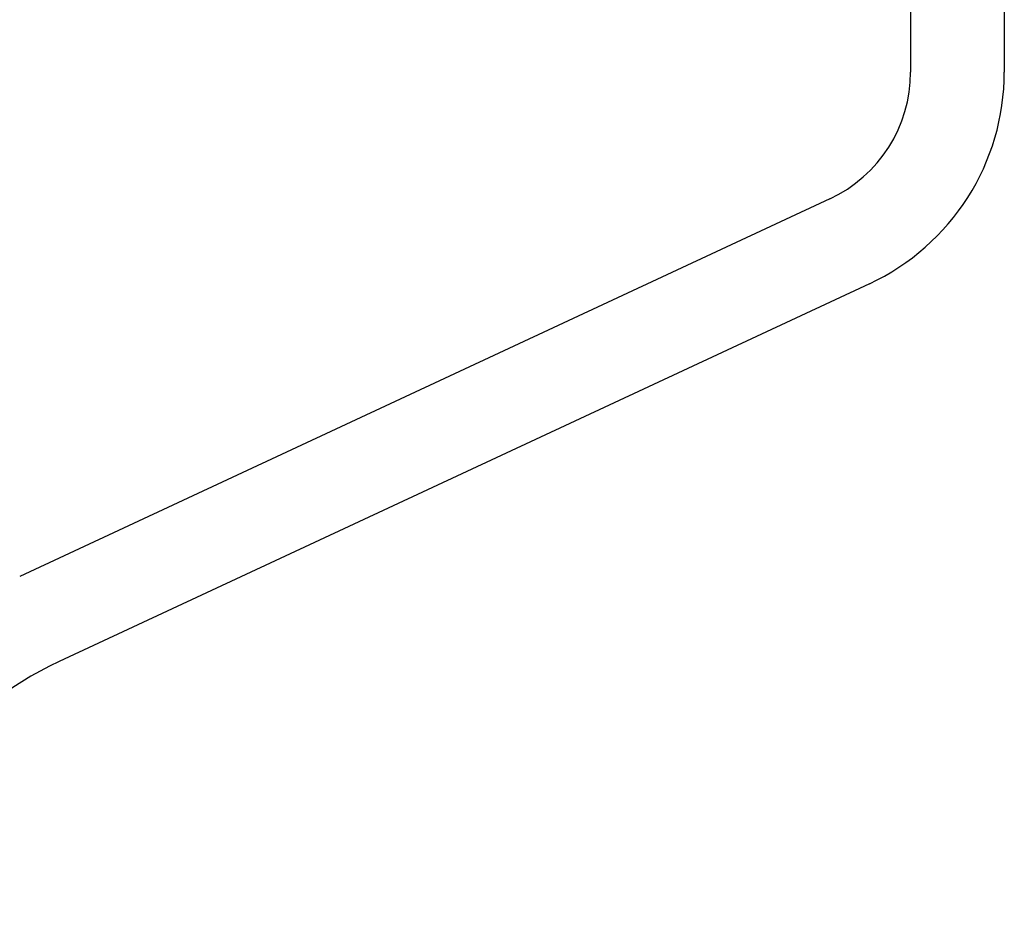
# Model space of a CAD drawing. Extents: x -169 to 7270, y -140 to 2984.
# Tile 232 of 256: x 1855.546 to 1856.596, y 418.606 to 419.58. Entities that reach past the tile are written whole.
import ezdxf

# ---------------------------------------------------------------- set-up
doc = ezdxf.new("R2010")
doc.units = 0
doc.header["$MEASUREMENT"] = 0
doc.layers.add('SPILL-BUCKET', color=1, linetype='CONTINUOUS')

msp = doc.modelspace()

# ---------------------------------------------------------------- linework, layer by layer
at = {"layer": 'SPILL-BUCKET', "color": 1, "linetype": 'Continuous'}
for p, q in [((1856.49642, 419.95093), (1856.49642, 419.52405)), ((1856.59635, 419.95093), (1856.59635, 419.52405)), ((1856.41023, 419.38876), (1855.54596, 418.98574)), ((1856.45246, 419.29819), (1855.58819, 418.89517))]:
    msp.add_line(p, q, dxfattribs=at)
for centre, radius, start, end in [((1856.34715, 419.52405), 0.14927, 295, 0), ((1856.34715, 419.52405), 0.24921, 295, 0), ((1855.74656, 418.55554), 0.37474, 115, 225)]:
    msp.add_arc(centre, radius, start, end, dxfattribs=at)

doc.saveas('drawing.dxf')
